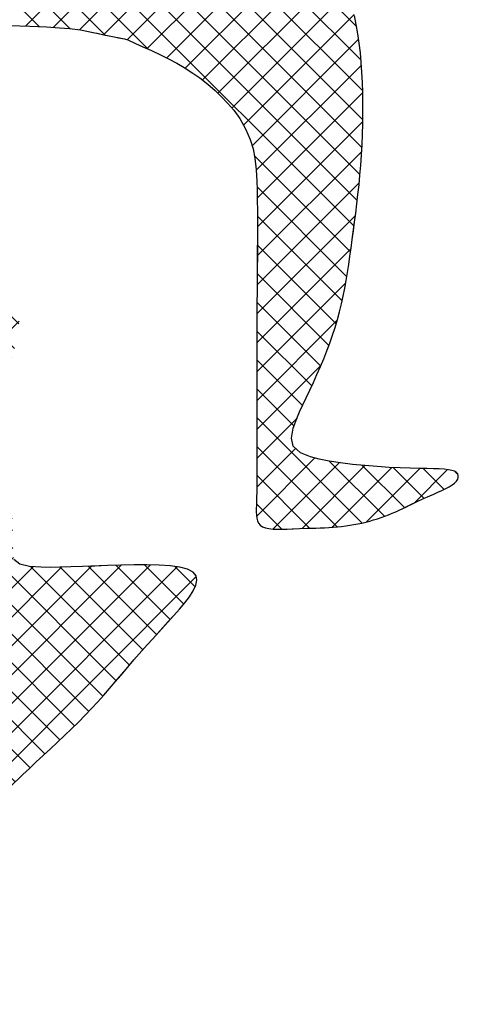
# Model space of a CAD drawing. Header units: millimetres. Extents: x 0 to 1852, y 0 to 1359.
# Tile 53 of 54: x 1707.77 to 1710.85, y 105.98 to 112.88. Entities that reach past the tile are written whole.
import ezdxf

# ---------------------------------------------------------------- set-up
doc = ezdxf.new("R2010")
doc.units = ezdxf.units.MM
doc.header["$LTSCALE"] = 65.395
doc.layers.get('0').update_dxf_attribs({"linetype": 'CONTINUOUS'})

msp = doc.modelspace()

# ---------------------------------------------------------------- hatches: boundary and pattern name
at = {"linetype": 'Continuous'}
h = msp.add_hatch(dxfattribs=at)
h.set_pattern_fill('ANSI37', color=5, scale=0.142875, angle=45, style=0, pattern_type=0)
h.set_pattern_definition([(45, (-897.4538, 897.4538), (-0.1010278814, 0.1010278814), []), (135, (-898.83942, -898.83942), (-0.1010278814, -0.1010278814), [])])
h.paths.add_polyline_path([(1707.4357, 110.7748), (1707.369, 110.761), (1707.297, 110.7511), (1707.2313, 110.7454), (1707.1764, 110.7417), (1707.1187, 110.7386), (1707.0573, 110.7359), (1706.9914, 110.7334), (1706.917, 110.7308), (1706.8543, 110.7287), (1706.8127, 110.7273), (1706.77, 110.7259), (1706.7264, 110.7245), (1706.6821, 110.7231), (1706.6374, 110.7216), (1706.5925, 110.7202), (1706.5475, 110.7187), (1706.5029, 110.7171), (1706.4587, 110.7154), (1706.4154, 110.7133), (1706.373, 110.7109), (1706.332, 110.7079), (1706.2926, 110.7044), (1706.2549, 110.7002), (1706.2193, 110.6952), (1706.1857, 110.6895), (1706.1538, 110.6832), (1706.1236, 110.6763), (1706.0948, 110.6688), (1706.0674, 110.6609), (1706.0412, 110.6527), (1706.0161, 110.6441), (1705.9919, 110.6353), (1705.9686, 110.6262), (1705.9461, 110.6167), (1705.9245, 110.6069), (1705.9038, 110.5967), (1705.884, 110.5859), (1705.8649, 110.5747), (1705.8467, 110.5629), (1705.8294, 110.5505), (1705.8128, 110.5375), (1705.797, 110.5238), (1705.782, 110.5094), (1705.7678, 110.4942), (1705.7543, 110.4782), (1705.7416, 110.4614), (1705.7297, 110.4437), (1705.7184, 110.4251), (1705.7079, 110.4058), (1705.6983, 110.3858), (1705.6895, 110.3652), (1705.6816, 110.3441), (1705.6747, 110.3227), (1705.6688, 110.3011), (1705.6639, 110.2794), (1705.6601, 110.2576), (1705.6573, 110.2357), (1705.6554, 110.2137), (1705.6544, 110.1913), (1705.6543, 110.1685), (1705.6549, 110.1452), (1705.6562, 110.1213), (1705.6581, 110.0967), (1705.6608, 110.0712), (1705.6657, 110.0445), (1705.6746, 110.0162), (1705.6889, 109.986), (1705.7105, 109.9534), (1705.741, 109.918), (1705.7821, 109.8795), (1705.8354, 109.8375), (1705.9122, 109.8092), (1706.0024, 109.7894), (1706.1021, 109.7768), (1706.2075, 109.7702), (1706.3146, 109.7686), (1706.4197, 109.7707), (1706.5189, 109.7754), (1706.6083, 109.7815), (1706.6849, 109.788), (1706.7496, 109.7947), (1706.8038, 109.8016), (1706.8491, 109.8087), (1706.8873, 109.8159), (1706.9198, 109.8232), (1706.9482, 109.8306), (1706.9742, 109.8382), (1706.999, 109.8457), (1707.0228, 109.8532), (1707.0452, 109.8605), (1707.0661, 109.8675), (1707.0852, 109.8741), (1707.1023, 109.88), (1707.117, 109.8852), (1707.1293, 109.8896), (1707.139, 109.8931), (1707.1468, 109.896), (1707.1534, 109.8989), (1707.1595, 109.902), (1707.1661, 109.9059), (1707.1738, 109.911), (1707.1834, 109.9178), (1707.1958, 109.9265), (1707.2114, 109.9376), (1707.2298, 109.9509), (1707.2506, 109.9658), (1707.2731, 109.9822), (1707.2966, 109.9995), (1707.3207, 110.0175), (1707.3446, 110.0357), (1707.3678, 110.0538), (1707.3898, 110.0714), (1707.4107, 110.0888), (1707.4305, 110.1059), (1707.4495, 110.1229), (1707.4676, 110.1399), (1707.4852, 110.157), (1707.5024, 110.1745), (1707.5192, 110.1924), (1707.5357, 110.2108), (1707.5521, 110.2297), (1707.5682, 110.2493), (1707.584, 110.2695), (1707.5994, 110.2903), (1707.6144, 110.3117), (1707.6289, 110.3339), (1707.643, 110.3567), (1707.6565, 110.3802), (1707.6694, 110.4043), (1707.6816, 110.4289), (1707.693, 110.4536), (1707.7037, 110.4785), (1707.7134, 110.5032), (1707.7222, 110.5278), (1707.73, 110.552), (1707.7368, 110.5756), (1707.7425, 110.5988), (1707.7475, 110.6215), (1707.7517, 110.6439), (1707.7554, 110.6659), (1707.7587, 110.6876), (1707.7616, 110.7092), (1707.7644, 110.7305), (1707.767, 110.7516), (1707.7692, 110.7722), (1707.7703, 110.7916), (1707.7701, 110.8096), (1707.768, 110.8254), (1707.7635, 110.8388), (1707.7562, 110.8493), (1707.7456, 110.8562), (1707.7315, 110.8594), (1707.7143, 110.8592), (1707.6944, 110.8562), (1707.6724, 110.851), (1707.649, 110.844), (1707.6246, 110.8359), (1707.5998, 110.8271), (1707.5603, 110.813), (1707.5025, 110.7936)])
h.paths.add_polyline_path([(1705.7544, 114.7873), (1705.6952, 114.7694), (1705.6354, 114.7502), (1705.5754, 114.7298), (1705.5155, 114.7085), (1705.456, 114.6866), (1705.3973, 114.6643), (1705.3398, 114.6418), (1705.2839, 114.6195), (1705.2297, 114.5974), (1705.1769, 114.5755), (1705.1251, 114.5534), (1705.0736, 114.5308), (1705.0221, 114.5076), (1704.97, 114.4834), (1704.9168, 114.458), (1704.862, 114.4312), (1704.8053, 114.4026), (1704.7468, 114.3726), (1704.687, 114.3411), (1704.6263, 114.3085), (1704.5648, 114.2749), (1704.5032, 114.2405), (1704.4416, 114.2056), (1704.3805, 114.1702), (1704.3202, 114.1345), (1704.2606, 114.0986), (1704.2018, 114.0625), (1704.1437, 114.0262), (1704.0863, 113.9896), (1704.0295, 113.9528), (1703.9733, 113.9157), (1703.9176, 113.8784), (1703.8624, 113.8407), (1703.8075, 113.8026), (1703.7526, 113.7639), (1703.6975, 113.7243), (1703.6419, 113.6837), (1703.5855, 113.6417), (1703.5282, 113.5984), (1703.4696, 113.5534), (1703.4097, 113.5066), (1703.3488, 113.4582), (1703.2874, 113.4086), (1703.2261, 113.3579), (1703.1653, 113.3065), (1703.1056, 113.2546), (1703.0475, 113.2026), (1702.9915, 113.1506), (1702.9379, 113.0989), (1702.8864, 113.0474), (1702.8365, 112.9959), (1702.7879, 112.9442), (1702.74, 112.8921), (1702.6923, 112.8394), (1702.6444, 112.7858), (1702.5958, 112.7314), (1702.5462, 112.6758), (1702.4959, 112.6192), (1702.4452, 112.5619), (1702.3948, 112.504), (1702.3449, 112.4458), (1702.296, 112.3875), (1702.2486, 112.3292), (1702.203, 112.2713), (1702.1596, 112.2137), (1702.1181, 112.1563), (1702.0779, 112.0988), (1702.0386, 112.0408), (1701.9997, 111.982), (1701.9607, 111.9221), (1701.9211, 111.8608), (1701.8805, 111.7977), (1701.8384, 111.7326), (1701.795, 111.6655), (1701.7506, 111.5963), (1701.7054, 111.5251), (1701.6596, 111.4519), (1701.6134, 111.3767), (1701.5672, 111.2996), (1701.5211, 111.2206), (1701.4754, 111.1397), (1701.4303, 111.0572), (1701.3859, 110.9731), (1701.3424, 110.8878), (1701.3001, 110.8013), (1701.2591, 110.714), (1701.2196, 110.6261), (1701.1817, 110.5376), (1701.1457, 110.4488), (1701.1117, 110.3598), (1701.0799, 110.2704), (1701.0506, 110.1806), (1701.0238, 110.0904), (1700.9998, 109.9998), (1700.9787, 109.9088), (1700.9608, 109.8172), (1700.9461, 109.7252), (1700.9345, 109.6332), (1700.9256, 109.5417), (1700.9192, 109.4513), (1700.915, 109.3623), (1700.9128, 109.2755), (1700.9123, 109.1911), (1700.9131, 109.1099), (1700.9151, 109.0321), (1700.9182, 108.9576), (1700.9223, 108.8861), (1700.9273, 108.8172), (1700.9333, 108.7507), (1700.9402, 108.6862), (1700.948, 108.6235), (1700.9565, 108.5622), (1700.9657, 108.502), (1700.9757, 108.443), (1700.9865, 108.385), (1700.998, 108.3282), (1701.0102, 108.2725), (1701.0232, 108.2179), (1701.0369, 108.1644), (1701.0513, 108.112), (1701.0665, 108.0607), (1701.0824, 108.0105), (1701.0991, 107.9611), (1701.1165, 107.9126), (1701.1347, 107.8648), (1701.1535, 107.8177), (1701.1732, 107.7711), (1701.1936, 107.725), (1701.2147, 107.6793), (1701.2364, 107.634), (1701.2587, 107.5892), (1701.2815, 107.5449), (1701.3046, 107.5011), (1701.328, 107.4579), (1701.3516, 107.4154), (1701.3753, 107.3736), (1701.399, 107.3325), (1701.4228, 107.2921), (1701.4467, 107.2523), (1701.4707, 107.2132), (1701.4948, 107.1746), (1701.5192, 107.1365), (1701.5439, 107.0989), (1701.5689, 107.0616), (1701.5944, 107.0248), (1701.6206, 106.9883), (1701.6478, 106.9522), (1701.6766, 106.9165), (1701.7072, 106.8812), (1701.7401, 106.8462), (1701.7755, 106.8116), (1701.8139, 106.7773), (1701.8555, 106.7435), (1701.9, 106.7099), (1701.9469, 106.6766), (1701.9957, 106.6436), (1702.046, 106.6107), (1702.0973, 106.578), (1702.1492, 106.5454), (1702.2012, 106.5128), (1702.253, 106.4802), (1702.305, 106.4478), (1702.3578, 106.4157), (1702.4121, 106.3839), (1702.4684, 106.3528), (1702.5274, 106.3223), (1702.5895, 106.2927), (1702.6556, 106.264), (1702.7259, 106.2364), (1702.8002, 106.2101), (1702.8782, 106.185), (1702.9594, 106.1613), (1703.0433, 106.1391), (1703.1296, 106.1185), (1703.2178, 106.0996), (1703.3076, 106.0824), (1703.3985, 106.067), (1703.4901, 106.0533), (1703.5823, 106.0412), (1703.6746, 106.0305), (1703.7667, 106.0212), (1703.8582, 106.0129), (1703.949, 106.0057), (1704.0386, 105.9994), (1704.1268, 105.9939), (1704.2135, 105.9892), (1704.2989, 105.9856), (1704.3829, 105.9831), (1704.4656, 105.982), (1704.547, 105.9822), (1704.6273, 105.984), (1704.7064, 105.9876), (1704.7844, 105.993), (1704.8615, 106.0002), (1704.9379, 106.0095), (1705.0137, 106.0207), (1705.0892, 106.0339), (1705.1646, 106.0492), (1705.24, 106.0667), (1705.3156, 106.0864), (1705.3917, 106.1082), (1705.4681, 106.1323), (1705.5448, 106.1584), (1705.6216, 106.1867), (1705.6986, 106.2169), (1705.7755, 106.2492), (1705.8524, 106.2833), (1705.9291, 106.3194), (1706.0056, 106.3572), (1706.0816, 106.3966), (1706.1569, 106.4373), (1706.2314, 106.479), (1706.3047, 106.5215), (1706.3768, 106.5644), (1706.4473, 106.6075), (1706.5161, 106.6506), (1706.5831, 106.6933), (1706.6483, 106.7357), (1706.7122, 106.7778), (1706.7748, 106.8195), (1706.8364, 106.8608), (1706.8973, 106.9017), (1706.9578, 106.9423), (1707.0179, 106.9825), (1707.078, 107.0223), (1707.1378, 107.0618), (1707.197, 107.1011), (1707.2552, 107.1403), (1707.3123, 107.1796), (1707.3678, 107.2189), (1707.4214, 107.2584), (1707.473, 107.2982), (1707.5222, 107.3384), (1707.5696, 107.379), (1707.6154, 107.4201), (1707.6604, 107.4617), (1707.7049, 107.5039), (1707.7495, 107.5466), (1707.7947, 107.59), (1707.841, 107.6341), (1707.8887, 107.6789), (1707.9376, 107.7244), (1707.9872, 107.7704), (1708.0371, 107.8168), (1708.0869, 107.8636), (1708.1361, 107.9107), (1708.1843, 107.958), (1708.2311, 108.0054), (1708.2761, 108.0528), (1708.3195, 108.1), (1708.3614, 108.1469), (1708.402, 108.1935), (1708.4414, 108.2394), (1708.48, 108.2847), (1708.5178, 108.3292), (1708.5731, 108.3937), (1708.6286, 108.4567), (1708.6652, 108.4977), (1708.7019, 108.5385), (1708.7388, 108.5793), (1708.776, 108.6205), (1708.8138, 108.6622), (1708.8522, 108.7048), (1708.891, 108.7483), (1708.9283, 108.792), (1708.9616, 108.8351), (1708.9887, 108.8765), (1709.0071, 108.9155), (1709.0146, 108.9509), (1709.0086, 108.982), (1708.9869, 109.0078), (1708.948, 109.0276), (1708.8936, 109.042), (1708.8263, 109.0515), (1708.7487, 109.0571), (1708.6636, 109.0594), (1708.5733, 109.0592), (1708.4807, 109.0571), (1708.3882, 109.054), (1708.2983, 109.0505), (1708.2121, 109.047), (1708.1306, 109.044), (1708.0547, 109.0419), (1707.9853, 109.0411), (1707.9233, 109.0419), (1707.8416, 109.0465), (1707.7745, 109.0626), (1707.7321, 109.0962), (1707.7241, 109.1524), (1707.7237, 109.2023), (1707.7233, 109.2354), (1707.7225, 109.2705), (1707.7214, 109.3066), (1707.7202, 109.3423), (1707.7188, 109.3766), (1707.7174, 109.4082), (1707.716, 109.4358), (1707.7147, 109.4585), (1707.7134, 109.4751), (1707.7114, 109.4858), (1707.7077, 109.4911), (1707.7013, 109.4913), (1707.6913, 109.487), (1707.6767, 109.4784), (1707.6402, 109.4558), (1707.5814, 109.4229), (1707.5126, 109.3871), (1707.4651, 109.3628), (1707.4156, 109.3378), (1707.3657, 109.3128), (1707.3167, 109.2883), (1707.27, 109.2649), (1707.2266, 109.2431), (1707.1864, 109.2226), (1707.1487, 109.2034), (1707.1132, 109.1852), (1707.0792, 109.1677), (1707.0225, 109.1386), (1706.9813, 109.1175), (1706.9264, 109.0897), (1706.8545, 109.0586), (1706.7626, 109.0295), (1706.6756, 109.0119), (1706.6075, 109.0016), (1706.5301, 108.9932), (1706.4443, 108.9867), (1706.351, 108.9821), (1706.251, 108.9793), (1706.1455, 108.9781), (1706.0354, 108.9787), (1705.9215, 108.9808), (1705.805, 108.9844), (1705.6869, 108.9895), (1705.5686, 108.9958), (1705.4518, 109.0031), (1705.3379, 109.0114), (1705.2286, 109.0204), (1705.1254, 109.0299), (1705.0299, 109.0398), (1704.9437, 109.0499), (1704.8679, 109.06), (1704.8016, 109.0701), (1704.7179, 109.0847), (1704.6301, 109.1042), (1704.5601, 109.1227), (1704.4846, 109.1443), (1704.4242, 109.1639), (1704.3635, 109.1887), (1704.3019, 109.2211), (1704.2384, 109.2639), (1704.1723, 109.3173), (1704.1068, 109.3782), (1704.043, 109.4451), (1703.9833, 109.516), (1703.9328, 109.5916), (1703.8907, 109.6837), (1703.8676, 109.7691), (1703.855, 109.8347), (1703.8458, 109.9081), (1703.8399, 109.9875), (1703.837, 110.0706), (1703.8369, 110.1552), (1703.8394, 110.2388), (1703.8444, 110.3192), (1703.8516, 110.3941), (1703.8608, 110.4611), (1703.8772, 110.546), (1703.9064, 110.6276), (1703.9428, 110.6874), (1703.9857, 110.7356), (1704.0418, 110.7888), (1704.1011, 110.8402), (1704.1646, 110.8907), (1704.2299, 110.938), (1704.2943, 110.9796), (1704.3591, 111.0165), (1704.4244, 111.0492), (1704.491, 111.0785), (1704.5594, 111.1054), (1704.629, 111.1302), (1704.6977, 111.1528), (1704.7648, 111.1734), (1704.8305, 111.1926), (1704.8894, 111.2083), (1704.9472, 111.2217), (1705.0049, 111.2324), (1705.0627, 111.2402), (1705.1219, 111.2459), (1705.1728, 111.2499), (1705.2038, 111.2524), (1705.2347, 111.2549), (1705.2653, 111.2576), (1705.2957, 111.2607), (1705.326, 111.264), (1705.3567, 111.2675), (1705.4095, 111.2736), (1705.4733, 111.2803), (1705.5444, 111.2861), (1705.6262, 111.2909), (1705.7132, 111.2947), (1705.785, 111.2972), (1705.8301, 111.2987), (1705.8747, 111.3001), (1705.9186, 111.3016), (1705.9615, 111.3031), (1706.0037, 111.3046), (1706.0452, 111.3062), (1706.0861, 111.3079), (1706.1264, 111.3097), (1706.1662, 111.3116), (1706.2056, 111.3137), (1706.2446, 111.316), (1706.2833, 111.3184), (1706.3217, 111.3211), (1706.3598, 111.3241), (1706.3979, 111.3273), (1706.4357, 111.3308), (1706.4735, 111.3346), (1706.5112, 111.3388), (1706.5489, 111.3433), (1706.5866, 111.3481), (1706.624, 111.3531), (1706.6612, 111.3581), (1706.7268, 111.3672), (1706.7903, 111.3757), (1706.8544, 111.3834), (1706.9176, 111.3904), (1706.9722, 111.3961), (1707.0044, 111.3995), (1707.0365, 111.4029), (1707.0684, 111.4065), (1707.1003, 111.4102), (1707.132, 111.4142), (1707.1633, 111.4185), (1707.1941, 111.4232), (1707.2242, 111.4283), (1707.2534, 111.4339), (1707.2815, 111.4402), (1707.3083, 111.4471), (1707.3337, 111.4547), (1707.3579, 111.4631), (1707.381, 111.4722), (1707.4032, 111.4821), (1707.4247, 111.4927), (1707.4458, 111.5042), (1707.4665, 111.5165), (1707.4872, 111.5297), (1707.5078, 111.5437), (1707.5281, 111.5585), (1707.5477, 111.574), (1707.5661, 111.5903), (1707.5829, 111.6071), (1707.5978, 111.6246), (1707.6102, 111.6426), (1707.6199, 111.6611), (1707.6265, 111.6799), (1707.6304, 111.6988), (1707.632, 111.7174), (1707.6318, 111.7353), (1707.6303, 111.7522), (1707.6279, 111.7676), (1707.6252, 111.7812), (1707.6226, 111.7926), (1707.6205, 111.8016), (1707.6187, 111.8087), (1707.6169, 111.8144), (1707.6148, 111.8193), (1707.6122, 111.8241), (1707.6087, 111.8293), (1707.604, 111.8355), (1707.5979, 111.8433), (1707.5902, 111.8532), (1707.5806, 111.8648), (1707.569, 111.8778), (1707.5555, 111.8918), (1707.5398, 111.9062), (1707.5218, 111.9208), (1707.5015, 111.9349), (1707.4788, 111.9484), (1707.4536, 111.9607), (1707.4259, 111.9718), (1707.3961, 111.9819), (1707.3641, 111.991), (1707.3301, 111.9991), (1707.2943, 112.0062), (1707.2569, 112.0125), (1707.2179, 112.018), (1707.1776, 112.0227), (1707.1361, 112.0267), (1707.0936, 112.03), (1707.0505, 112.0327), (1707.0069, 112.0348), (1706.963, 112.0363), (1706.919, 112.0373), (1706.8752, 112.0379), (1706.8318, 112.0379), (1706.789, 112.0376), (1706.7469, 112.0368), (1706.7057, 112.0357), (1706.6656, 112.0341), (1706.6268, 112.0321), (1706.5895, 112.0298), (1706.5538, 112.0271), (1706.5199, 112.024), (1706.4876, 112.0206), (1706.4569, 112.0168), (1706.4276, 112.0128), (1706.3995, 112.0085), (1706.3726, 112.004), (1706.3467, 111.9992), (1706.3216, 111.9942), (1706.2973, 111.989), (1706.2737, 111.9836), (1706.2506, 111.9779), (1706.2281, 111.9717), (1706.206, 111.9651), (1706.1843, 111.958), (1706.1629, 111.9503), (1706.1417, 111.942), (1706.1208, 111.9329), (1706.1001, 111.9232), (1706.0797, 111.9127), (1706.0597, 111.9016), (1706.0402, 111.8899), (1706.0212, 111.8776), (1706.0028, 111.8646), (1705.985, 111.8511), (1705.9679, 111.8371), (1705.9514, 111.8224), (1705.9352, 111.8071), (1705.9193, 111.791), (1705.9033, 111.7741), (1705.8872, 111.7563), (1705.8707, 111.7376), (1705.8538, 111.7179), (1705.8362, 111.6972), (1705.8183, 111.6759), (1705.8005, 111.6547), (1705.7832, 111.6338), (1705.7669, 111.614), (1705.7518, 111.5957), (1705.7385, 111.5795), (1705.7093, 111.5439), (1705.678, 111.534), (1705.6262, 111.5291), (1705.5462, 111.5246), (1705.4814, 111.5211), (1705.4044, 111.5169), (1705.3171, 111.5122), (1705.2217, 111.5071), (1705.1204, 111.5017), (1705.0153, 111.4961), (1704.9085, 111.4906), (1704.8021, 111.4851), (1704.6982, 111.4799), (1704.5979, 111.475), (1704.5026, 111.4704), (1704.4133, 111.4662), (1704.3313, 111.4624), (1704.2576, 111.459), (1704.1936, 111.456), (1704.1402, 111.4536), (1704.0745, 111.4507), (1704.018, 111.4525), (1704.0163, 111.481), (1704.0207, 111.5291), (1704.0258, 111.5795), (1704.0328, 111.6376), (1704.0417, 111.6955), (1704.0549, 111.7582), (1704.0759, 111.8227), (1704.1032, 111.8859), (1704.1383, 111.9569), (1704.1774, 112.0267), (1704.2201, 112.0925), (1704.2672, 112.1529), (1704.314, 112.2019), (1704.3568, 112.2416), (1704.4059, 112.2829), (1704.4594, 112.3248), (1704.5151, 112.3664), (1704.5735, 112.4086), (1704.6298, 112.4482), (1704.6843, 112.4854), (1704.7368, 112.52), (1704.7871, 112.5515), (1704.8469, 112.5865), (1704.9177, 112.6222), (1704.9826, 112.6493), (1705.0401, 112.6705), (1705.1024, 112.6907), (1705.1694, 112.7098), (1705.2386, 112.727), (1705.3099, 112.7426), (1705.3727, 112.7557), (1705.4102, 112.7634), (1705.447, 112.7712), (1705.4826, 112.7789), (1705.5168, 112.7868), (1705.5752, 112.801), (1705.6531, 112.8154), (1705.7508, 112.8252), (1705.8395, 112.8314), (1705.9523, 112.8367), (1706.0934, 112.841), (1706.265, 112.844), (1706.4613, 112.8458), (1706.674, 112.8464), (1706.895, 112.846), (1707.1163, 112.8447), (1707.3298, 112.8423), (1707.5274, 112.8392), (1707.701, 112.8352), (1707.8445, 112.8305), (1707.9599, 112.8252), (1708.0511, 112.8194), (1708.1223, 112.8132), (1708.1989, 112.8042), (1708.2548, 112.7934), (1708.2853, 112.7868), (1708.3148, 112.7804), (1708.3438, 112.7742), (1708.3717, 112.7684), (1708.3982, 112.7629), (1708.4227, 112.7579), (1708.445, 112.7534), (1708.4644, 112.7495), (1708.5066, 112.7411), (1708.5295, 112.734), (1708.5838, 112.7099), (1708.636, 112.6866), (1708.6967, 112.6591), (1708.76, 112.6295), (1708.8158, 112.6021), (1708.8726, 112.5719), (1708.925, 112.5404), (1708.9848, 112.5016), (1709.0337, 112.4682), (1709.0898, 112.4252), (1709.142, 112.3792), (1709.1869, 112.336), (1709.231, 112.2894), (1709.2717, 112.2416), (1709.3148, 112.1831), (1709.3551, 112.1122), (1709.3874, 112.0361), (1709.4071, 111.9708), (1709.4201, 111.9071), (1709.4296, 111.8251), (1709.434, 111.7454), (1709.4361, 111.6839), (1709.4373, 111.6143), (1709.4378, 111.5362), (1709.4378, 111.4491), (1709.4374, 111.3524), (1709.4367, 111.2459), (1709.4359, 111.1291), (1709.4351, 111.0014), (1709.4345, 110.8631), (1709.4341, 110.7174), (1709.4337, 110.5679), (1709.4335, 110.4184), (1709.4334, 110.2727), (1709.4333, 110.1344), (1709.4333, 110.0075), (1709.4333, 109.8955), (1709.4333, 109.8013), (1709.4332, 109.7236), (1709.4332, 109.6601), (1709.4329, 109.583), (1709.4321, 109.5168), (1709.431, 109.4779), (1709.4302, 109.4532), (1709.4298, 109.4294), (1709.4305, 109.407), (1709.4329, 109.3863), (1709.4377, 109.3675), (1709.4456, 109.351), (1709.4572, 109.337), (1709.4731, 109.3259), (1709.4938, 109.3178), (1709.5188, 109.3125), (1709.5473, 109.3094), (1709.5785, 109.3081), (1709.6117, 109.3082), (1709.6462, 109.3093), (1709.6812, 109.3109), (1709.7326, 109.3133), (1709.7864, 109.3151), (1709.8469, 109.3168), (1709.8779, 109.3178), (1709.9084, 109.319), (1709.9385, 109.3205), (1709.9684, 109.3224), (1709.998, 109.3249), (1710.0274, 109.3279), (1710.0566, 109.3314), (1710.0856, 109.3356), (1710.1142, 109.3403), (1710.1425, 109.3456), (1710.1705, 109.3516), (1710.198, 109.3581), (1710.2252, 109.3653), (1710.2519, 109.3731), (1710.2784, 109.3815), (1710.3045, 109.3904), (1710.3304, 109.3998), (1710.356, 109.4098), (1710.3814, 109.4202), (1710.4067, 109.4311), (1710.4319, 109.4425), (1710.457, 109.4541), (1710.4823, 109.4662), (1710.5079, 109.4784), (1710.5514, 109.4993), (1710.6022, 109.5229), (1710.6447, 109.5416), (1710.6738, 109.5543), (1710.7027, 109.567), (1710.7305, 109.5797), (1710.7567, 109.5926), (1710.7805, 109.6055), (1710.8015, 109.6186), (1710.8188, 109.6318), (1710.832, 109.6452), (1710.8408, 109.6585), (1710.8453, 109.6714), (1710.8453, 109.6837), (1710.8408, 109.695), (1710.8316, 109.7051), (1710.8177, 109.7137), (1710.7991, 109.7204), (1710.7756, 109.7253), (1710.7467, 109.7285), (1710.7122, 109.7305), (1710.6715, 109.7317), (1710.6242, 109.7326), (1710.5698, 109.7335), (1710.508, 109.735), (1710.4382, 109.7375), (1710.3606, 109.7413), (1710.2773, 109.7467), (1710.191, 109.7536), (1710.1045, 109.7622), (1710.0204, 109.7725), (1709.9414, 109.7848), (1709.8703, 109.7991), (1709.8097, 109.8154), (1709.7386, 109.8429), (1709.689, 109.8893), (1709.6758, 109.9468), (1709.6894, 110.0163), (1709.7145, 110.0835), (1709.7338, 110.1295), (1709.7556, 110.1783), (1709.7793, 110.2293), (1709.8043, 110.2822), (1709.8298, 110.3363), (1709.8552, 110.3913), (1709.8798, 110.4466), (1709.9031, 110.5018), (1709.925, 110.5569), (1709.9454, 110.6119), (1709.9645, 110.6668), (1709.9821, 110.7216), (1709.9983, 110.7764), (1710.0132, 110.8311), (1710.0267, 110.8857), (1710.0388, 110.9404), (1710.0498, 110.9952), (1710.0599, 111.0503), (1710.0691, 111.1059), (1710.0777, 111.1621), (1710.086, 111.2192), (1710.0941, 111.2773), (1710.1021, 111.3365), (1710.1103, 111.397), (1710.1186, 111.4588), (1710.1268, 111.522), (1710.1348, 111.5865), (1710.1424, 111.6523), (1710.1496, 111.7194), (1710.1562, 111.7879), (1710.162, 111.8577), (1710.167, 111.9287), (1710.1711, 112.0008), (1710.1743, 112.0735), (1710.1764, 112.1467), (1710.1775, 112.2199), (1710.1775, 112.2929), (1710.1763, 112.3654), (1710.174, 112.437), (1710.1704, 112.5075), (1710.1655, 112.5768), (1710.1591, 112.6449), (1710.1512, 112.7118), (1710.1418, 112.7776), (1710.1306, 112.842), (1710.1176, 112.9053), (1710.1028, 112.9673), (1710.086, 113.028), (1710.0676, 113.0873), (1710.048, 113.1453), (1710.0273, 113.2017), (1710.0061, 113.2566), (1709.9846, 113.3099), (1709.9631, 113.3614), (1709.942, 113.4112), (1709.9216, 113.4592), (1709.9015, 113.5057), (1709.8815, 113.5512), (1709.861, 113.5958), (1709.8399, 113.6401), (1709.8176, 113.6844), (1709.7938, 113.7291), (1709.7682, 113.7745), (1709.7404, 113.8209), (1709.7103, 113.8684), (1709.6779, 113.9168), (1709.6432, 113.966), (1709.6061, 114.016), (1709.5665, 114.0666), (1709.5244, 114.1178), (1709.4797, 114.1694), (1709.4325, 114.2213), (1709.3829, 114.2732), (1709.3309, 114.3245), (1709.2768, 114.3748), (1709.2207, 114.4237), (1709.1627, 114.4707), (1709.1031, 114.5153), (1709.0419, 114.5571), (1708.9792, 114.5958), (1708.9151, 114.6315), (1708.8496, 114.6645), (1708.7826, 114.6951), (1708.7142, 114.7235), (1708.6443, 114.7501), (1708.5729, 114.775), (1708.5, 114.7987), (1708.4256, 114.8212), (1708.3502, 114.8427), (1708.274, 114.8631), (1708.1976, 114.8822), (1708.1212, 114.9001), (1708.0453, 114.9166), (1707.9704, 114.9318), (1707.8967, 114.9456), (1707.8246, 114.9579), (1707.7539, 114.9687), (1707.6842, 114.978), (1707.6153, 114.9857), (1707.5468, 114.992), (1707.4785, 114.9966), (1707.4099, 114.9996), (1707.3407, 115.0011), (1707.2708, 115.0009), (1707.2002, 114.9993), (1707.1289, 114.9963), (1707.0573, 114.9921), (1706.9854, 114.9868), (1706.9134, 114.9805), (1706.8414, 114.9734), (1706.7696, 114.9656), (1706.6981, 114.9572), (1706.6272, 114.9483), (1706.5569, 114.9389), (1706.4876, 114.9292), (1706.4195, 114.9193), (1706.3526, 114.9091), (1706.2874, 114.8987), (1706.2238, 114.8883), (1706.1622, 114.8779), (1706.1021, 114.8672), (1706.0432, 114.8561), (1705.9852, 114.8444), (1705.9277, 114.8319), (1705.8703, 114.8183), (1705.8126, 114.8035)])

# ---------------------------------------------------------------- linework, layer by layer
at = {"color": 5, "linetype": 'Continuous'}
for p, q in [((1710.1306, 112.842), (1710.1176, 112.9053)), ((1710.1306, 112.842), (1710.1176, 112.9053)), ((1707.701, 112.8352), (1707.8445, 112.8305)), ((1707.701, 112.8352), (1707.8445, 112.8305)), ((1707.8445, 112.8305), (1707.9599, 112.8252)), ((1707.8445, 112.8305), (1707.9599, 112.8252)), ((1707.9599, 112.8252), (1708.0511, 112.8194)), ((1707.9599, 112.8252), (1708.0511, 112.8194)), ((1708.0511, 112.8194), (1708.1223, 112.8132)), ((1708.0511, 112.8194), (1708.1223, 112.8132)), ((1708.1223, 112.8132), (1708.1989, 112.8042)), ((1708.1223, 112.8132), (1708.1989, 112.8042)), ((1708.1989, 112.8042), (1708.2548, 112.7934)), ((1708.1989, 112.8042), (1708.2548, 112.7934)), ((1708.2548, 112.7934), (1708.2853, 112.7868)), ((1708.2548, 112.7934), (1708.3438, 112.7742)), ((1708.2853, 112.7868), (1708.3148, 112.7804)), ((1710.1418, 112.7776), (1710.1306, 112.842)), ((1710.1418, 112.7776), (1710.1306, 112.842)), ((1708.3148, 112.7804), (1708.3438, 112.7742)), ((1708.3438, 112.7742), (1708.3717, 112.7684)), ((1708.3438, 112.7742), (1708.3982, 112.7629)), ((1708.3717, 112.7684), (1708.3982, 112.7629)), ((1708.3982, 112.7629), (1708.4227, 112.7579)), ((1708.3982, 112.7629), (1708.5066, 112.7411)), ((1708.4227, 112.7579), (1708.445, 112.7534)), ((1708.445, 112.7534), (1708.4644, 112.7495)), ((1708.4644, 112.7495), (1708.5066, 112.7411)), ((1708.5066, 112.7411), (1708.5295, 112.734)), ((1708.5066, 112.7411), (1708.5295, 112.734)), ((1708.5295, 112.734), (1708.5838, 112.7099)), ((1708.5295, 112.734), (1708.5838, 112.7099)), ((1710.1512, 112.7118), (1710.1418, 112.7776)), ((1710.1512, 112.7118), (1710.1418, 112.7776)), ((1708.5838, 112.7099), (1708.636, 112.6866)), ((1708.5838, 112.7099), (1708.636, 112.6866)), ((1708.636, 112.6866), (1708.6967, 112.6591)), ((1708.636, 112.6866), (1708.6967, 112.6591)), ((1708.6967, 112.6591), (1708.76, 112.6295)), ((1708.6967, 112.6591), (1708.76, 112.6295)), ((1710.1591, 112.6449), (1710.1512, 112.7118)), ((1710.1591, 112.6449), (1710.1512, 112.7118)), ((1708.76, 112.6295), (1708.8158, 112.6021)), ((1708.76, 112.6295), (1708.8158, 112.6021)), ((1708.8158, 112.6021), (1708.8726, 112.5719)), ((1708.8158, 112.6021), (1708.8726, 112.5719)), ((1710.1655, 112.5768), (1710.1591, 112.6449)), ((1710.1655, 112.5768), (1710.1591, 112.6449)), ((1708.8726, 112.5719), (1708.925, 112.5404)), ((1708.8726, 112.5719), (1708.925, 112.5404)), ((1708.925, 112.5404), (1708.9848, 112.5016)), ((1708.925, 112.5404), (1708.9848, 112.5016)), ((1710.1704, 112.5075), (1710.1655, 112.5768)), ((1710.1704, 112.5075), (1710.1655, 112.5768)), ((1708.9848, 112.5016), (1709.0337, 112.4682)), ((1708.9848, 112.5016), (1709.0337, 112.4682)), ((1709.0337, 112.4682), (1709.0898, 112.4252)), ((1709.0337, 112.4682), (1709.0898, 112.4252)), ((1710.174, 112.437), (1710.1704, 112.5075)), ((1710.174, 112.437), (1710.1704, 112.5075)), ((1709.0898, 112.4252), (1709.142, 112.3792)), ((1709.0898, 112.4252), (1709.142, 112.3792)), ((1709.142, 112.3792), (1709.1869, 112.336)), ((1709.142, 112.3792), (1709.1869, 112.336)), ((1710.1763, 112.3654), (1710.174, 112.437)), ((1710.1763, 112.3654), (1710.174, 112.437)), ((1709.1869, 112.336), (1709.231, 112.2894)), ((1709.1869, 112.336), (1709.231, 112.2894)), ((1710.1775, 112.2929), (1710.1763, 112.3654)), ((1710.1775, 112.2929), (1710.1763, 112.3654)), ((1709.231, 112.2894), (1709.2717, 112.2416)), ((1709.231, 112.2894), (1709.2717, 112.2416)), ((1709.2717, 112.2416), (1709.3148, 112.1831)), ((1709.2717, 112.2416), (1709.3148, 112.1831)), ((1710.1775, 112.2199), (1710.1775, 112.2929)), ((1710.1775, 112.2199), (1710.1775, 112.2929)), ((1709.3148, 112.1831), (1709.3551, 112.1122)), ((1709.3148, 112.1831), (1709.3551, 112.1122)), ((1710.1764, 112.1467), (1710.1775, 112.2199)), ((1710.1764, 112.1467), (1710.1775, 112.2199)), ((1709.3551, 112.1122), (1709.3874, 112.0361)), ((1709.3551, 112.1122), (1709.3874, 112.0361)), ((1710.1743, 112.0735), (1710.1764, 112.1467)), ((1710.1743, 112.0735), (1710.1764, 112.1467)), ((1709.3874, 112.0361), (1709.4071, 111.9708)), ((1709.3874, 112.0361), (1709.4071, 111.9708)), ((1710.1711, 112.0008), (1710.1743, 112.0735)), ((1710.1711, 112.0008), (1710.1743, 112.0735)), ((1709.4071, 111.9708), (1709.4201, 111.9071)), ((1709.4071, 111.9708), (1709.4201, 111.9071)), ((1710.167, 111.9287), (1710.1711, 112.0008)), ((1710.167, 111.9287), (1710.1711, 112.0008)), ((1709.4201, 111.9071), (1709.4296, 111.8251)), ((1709.4201, 111.9071), (1709.4296, 111.8251)), ((1710.162, 111.8577), (1710.167, 111.9287)), ((1710.162, 111.8577), (1710.167, 111.9287)), ((1709.4296, 111.8251), (1709.434, 111.7454)), ((1709.4296, 111.8251), (1709.434, 111.7454)), ((1710.1562, 111.7879), (1710.162, 111.8577)), ((1710.1562, 111.7879), (1710.162, 111.8577)), ((1710.1496, 111.7194), (1710.1562, 111.7879)), ((1710.1496, 111.7194), (1710.1562, 111.7879)), ((1709.434, 111.7454), (1709.4361, 111.6839)), ((1709.434, 111.7454), (1709.4361, 111.6839)), ((1709.4361, 111.6839), (1709.4373, 111.6143)), ((1709.4361, 111.6839), (1709.4373, 111.6143)), ((1710.1424, 111.6523), (1710.1496, 111.7194)), ((1710.1424, 111.6523), (1710.1496, 111.7194)), ((1709.4373, 111.6143), (1709.4378, 111.5362)), ((1709.4373, 111.6143), (1709.4378, 111.5362)), ((1710.1348, 111.5865), (1710.1424, 111.6523)), ((1710.1348, 111.5865), (1710.1424, 111.6523)), ((1710.1268, 111.522), (1710.1348, 111.5865)), ((1710.1268, 111.522), (1710.1348, 111.5865)), ((1709.4378, 111.5362), (1709.4378, 111.4491)), ((1709.4378, 111.5362), (1709.4378, 111.4491)), ((1710.1186, 111.4588), (1710.1268, 111.522)), ((1710.1186, 111.4588), (1710.1268, 111.522)), ((1709.4378, 111.4491), (1709.4374, 111.3524)), ((1709.4378, 111.4491), (1709.4374, 111.3524)), ((1710.1021, 111.3365), (1710.1186, 111.4588)), ((1710.1103, 111.397), (1710.1186, 111.4588)), ((1709.4374, 111.3524), (1709.4351, 111.0014)), ((1709.4374, 111.3524), (1709.4367, 111.2459)), ((1710.1021, 111.3365), (1710.1103, 111.397)), ((1710.086, 111.2192), (1710.0941, 111.2773)), ((1710.086, 111.2192), (1710.0941, 111.2773)), ((1710.0941, 111.2773), (1710.1021, 111.3365)), ((1710.0941, 111.2773), (1710.1021, 111.3365)), ((1709.4367, 111.2459), (1709.4359, 111.1291)), ((1710.0777, 111.1621), (1710.086, 111.2192)), ((1710.0777, 111.1621), (1710.086, 111.2192)), ((1710.0691, 111.1059), (1710.0777, 111.1621)), ((1710.0691, 111.1059), (1710.0777, 111.1621)), ((1709.4359, 111.1291), (1709.4351, 111.0014)), ((1710.0599, 111.0503), (1710.0691, 111.1059)), ((1710.0599, 111.0503), (1710.0691, 111.1059)), ((1709.4351, 111.0014), (1709.4345, 110.8631)), ((1709.4351, 111.0014), (1709.4345, 110.8631)), ((1710.0388, 110.9404), (1710.0498, 110.9952)), ((1710.0388, 110.9404), (1710.0498, 110.9952)), ((1710.0498, 110.9952), (1710.0599, 111.0503)), ((1710.0498, 110.9952), (1710.0599, 111.0503)), ((1710.0267, 110.8857), (1710.0388, 110.9404)), ((1710.0267, 110.8857), (1710.0388, 110.9404)), ((1709.4345, 110.8631), (1709.4341, 110.7174)), ((1709.4345, 110.8631), (1709.4341, 110.7174)), ((1710.0132, 110.8311), (1710.0267, 110.8857)), ((1710.0132, 110.8311), (1710.0267, 110.8857)), ((1709.9983, 110.7764), (1710.0132, 110.8311)), ((1709.9983, 110.7764), (1710.0132, 110.8311)), ((1709.4341, 110.7174), (1709.4335, 110.4184)), ((1709.4341, 110.7174), (1709.4337, 110.5679)), ((1709.9645, 110.6668), (1709.9821, 110.7216)), ((1709.9645, 110.6668), (1709.9821, 110.7216)), ((1709.9821, 110.7216), (1709.9983, 110.7764)), ((1709.9821, 110.7216), (1709.9983, 110.7764)), ((1709.9454, 110.6119), (1709.9645, 110.6668)), ((1709.9454, 110.6119), (1709.9645, 110.6668)), ((1709.925, 110.5569), (1709.9454, 110.6119)), ((1709.925, 110.5569), (1709.9454, 110.6119)), ((1709.4337, 110.5679), (1709.4335, 110.4184)), ((1709.9031, 110.5018), (1709.925, 110.5569)), ((1709.9031, 110.5018), (1709.925, 110.5569)), ((1709.8552, 110.3913), (1709.8798, 110.4466)), ((1709.8552, 110.3913), (1709.8798, 110.4466)), ((1709.8798, 110.4466), (1709.9031, 110.5018)), ((1709.8798, 110.4466), (1709.9031, 110.5018)), ((1709.4335, 110.4184), (1709.4333, 110.1344)), ((1709.4335, 110.4184), (1709.4334, 110.2727)), ((1709.8298, 110.3363), (1709.8552, 110.3913)), ((1709.8298, 110.3363), (1709.8552, 110.3913)), ((1709.7793, 110.2293), (1709.8298, 110.3363)), ((1709.8043, 110.2822), (1709.8298, 110.3363)), ((1709.4334, 110.2727), (1709.4333, 110.1344)), ((1709.7793, 110.2293), (1709.8043, 110.2822)), ((1709.7338, 110.1295), (1709.7556, 110.1783)), ((1709.7338, 110.1295), (1709.7556, 110.1783)), ((1709.7556, 110.1783), (1709.7793, 110.2293)), ((1709.7556, 110.1783), (1709.7793, 110.2293)), ((1709.4333, 110.1344), (1709.4332, 109.7236)), ((1709.4333, 110.1344), (1709.4333, 110.0075)), ((1709.7145, 110.0835), (1709.7338, 110.1295)), ((1709.7145, 110.0835), (1709.7338, 110.1295)), ((1709.6894, 110.0163), (1709.7145, 110.0835)), ((1709.6894, 110.0163), (1709.7145, 110.0835)), ((1709.4333, 110.0075), (1709.4333, 109.8955)), ((1709.6758, 109.9468), (1709.6894, 110.0163)), ((1709.6758, 109.9468), (1709.6894, 110.0163)), ((1709.4333, 109.8955), (1709.4333, 109.8013)), ((1709.689, 109.8893), (1709.6758, 109.9468)), ((1709.689, 109.8893), (1709.6758, 109.9468)), ((1709.7386, 109.8429), (1709.689, 109.8893)), ((1709.7386, 109.8429), (1709.689, 109.8893)), ((1709.8097, 109.8154), (1709.7386, 109.8429)), ((1709.8097, 109.8154), (1709.7386, 109.8429)), ((1709.4333, 109.8013), (1709.4332, 109.7236)), ((1709.8703, 109.7991), (1709.8097, 109.8154)), ((1709.8703, 109.7991), (1709.8097, 109.8154)), ((1709.9414, 109.7848), (1709.8703, 109.7991)), ((1709.9414, 109.7848), (1709.8703, 109.7991)), ((1710.0204, 109.7725), (1709.9414, 109.7848)), ((1710.0204, 109.7725), (1709.9414, 109.7848)), ((1710.1045, 109.7622), (1710.0204, 109.7725)), ((1710.1045, 109.7622), (1710.0204, 109.7725)), ((1710.191, 109.7536), (1710.1045, 109.7622)), ((1710.191, 109.7536), (1710.1045, 109.7622)), ((1710.2773, 109.7467), (1710.191, 109.7536)), ((1710.2773, 109.7467), (1710.191, 109.7536)), ((1709.4332, 109.7236), (1709.4329, 109.583)), ((1709.4332, 109.7236), (1709.4332, 109.6601)), ((1710.3606, 109.7413), (1710.2773, 109.7467)), ((1710.3606, 109.7413), (1710.2773, 109.7467)), ((1710.4382, 109.7375), (1710.3606, 109.7413)), ((1710.4382, 109.7375), (1710.3606, 109.7413)), ((1710.508, 109.735), (1710.4382, 109.7375)), ((1710.508, 109.735), (1710.4382, 109.7375)), ((1710.5698, 109.7335), (1710.508, 109.735)), ((1710.5698, 109.7335), (1710.508, 109.735)), ((1710.6242, 109.7326), (1710.5698, 109.7335)), ((1710.6715, 109.7317), (1710.5698, 109.7335)), ((1710.6715, 109.7317), (1710.6242, 109.7326)), ((1710.7122, 109.7305), (1710.6715, 109.7317)), ((1710.7122, 109.7305), (1710.6715, 109.7317)), ((1710.7467, 109.7285), (1710.7122, 109.7305)), ((1710.7467, 109.7285), (1710.7122, 109.7305)), ((1710.7756, 109.7253), (1710.7467, 109.7285)), ((1710.7756, 109.7253), (1710.7467, 109.7285)), ((1710.7991, 109.7204), (1710.7756, 109.7253)), ((1710.7991, 109.7204), (1710.7756, 109.7253)), ((1710.8177, 109.7137), (1710.7991, 109.7204)), ((1710.8177, 109.7137), (1710.7991, 109.7204)), ((1710.8316, 109.7051), (1710.8177, 109.7137)), ((1710.8316, 109.7051), (1710.8177, 109.7137)), ((1710.8408, 109.695), (1710.8316, 109.7051)), ((1710.8408, 109.695), (1710.8316, 109.7051)), ((1710.8453, 109.6837), (1710.8408, 109.695)), ((1710.8453, 109.6837), (1710.8408, 109.695)), ((1710.8453, 109.6714), (1710.8453, 109.6837)), ((1710.8453, 109.6714), (1710.8453, 109.6837)), ((1709.4332, 109.6601), (1709.4329, 109.583)), ((1710.7805, 109.6055), (1710.8015, 109.6186)), ((1710.7805, 109.6055), (1710.8015, 109.6186)), ((1710.8015, 109.6186), (1710.8188, 109.6318)), ((1710.8015, 109.6186), (1710.8188, 109.6318)), ((1710.8188, 109.6318), (1710.832, 109.6452)), ((1710.8188, 109.6318), (1710.832, 109.6452)), ((1710.832, 109.6452), (1710.8408, 109.6585)), ((1710.832, 109.6452), (1710.8408, 109.6585)), ((1710.8408, 109.6585), (1710.8453, 109.6714)), ((1710.8408, 109.6585), (1710.8453, 109.6714)), ((1709.4329, 109.583), (1709.4321, 109.5168)), ((1709.4329, 109.583), (1709.4321, 109.5168)), ((1710.6447, 109.5416), (1710.6738, 109.5543)), ((1710.6447, 109.5416), (1710.6738, 109.5543)), ((1710.6738, 109.5543), (1710.7027, 109.567)), ((1710.6738, 109.5543), (1710.7027, 109.567)), ((1710.7027, 109.567), (1710.7305, 109.5797)), ((1710.7027, 109.567), (1710.7305, 109.5797)), ((1710.7305, 109.5797), (1710.7567, 109.5926)), ((1710.7305, 109.5797), (1710.7567, 109.5926)), ((1710.7567, 109.5926), (1710.7805, 109.6055)), ((1710.7567, 109.5926), (1710.7805, 109.6055)), ((1709.431, 109.4779), (1709.4302, 109.4532)), ((1709.431, 109.4779), (1709.4302, 109.4532)), ((1709.4321, 109.5168), (1709.431, 109.4779)), ((1709.4321, 109.5168), (1709.431, 109.4779)), ((1710.457, 109.4541), (1710.5514, 109.4993)), ((1710.4823, 109.4662), (1710.5079, 109.4784)), ((1710.5079, 109.4784), (1710.5514, 109.4993)), ((1710.5514, 109.4993), (1710.6022, 109.5229)), ((1710.5514, 109.4993), (1710.6022, 109.5229)), ((1710.6022, 109.5229), (1710.6447, 109.5416)), ((1710.6022, 109.5229), (1710.6447, 109.5416)), ((1709.4302, 109.4532), (1709.4298, 109.4294)), ((1709.4302, 109.4532), (1709.4298, 109.4294)), ((1709.4298, 109.4294), (1709.4305, 109.407)), ((1709.4298, 109.4294), (1709.4305, 109.407)), ((1709.4305, 109.407), (1709.4329, 109.3863)), ((1709.4305, 109.407), (1709.4329, 109.3863)), ((1710.3304, 109.3998), (1710.356, 109.4098)), ((1710.3304, 109.3998), (1710.356, 109.4098)), ((1710.356, 109.4098), (1710.3814, 109.4202)), ((1710.356, 109.4098), (1710.3814, 109.4202)), ((1710.3814, 109.4202), (1710.4067, 109.4311)), ((1710.3814, 109.4202), (1710.4067, 109.4311)), ((1710.4067, 109.4311), (1710.4319, 109.4425)), ((1710.4067, 109.4311), (1710.4319, 109.4425)), ((1710.4319, 109.4425), (1710.457, 109.4541)), ((1710.4319, 109.4425), (1710.457, 109.4541)), ((1710.457, 109.4541), (1710.4823, 109.4662)), ((1709.4329, 109.3863), (1709.4377, 109.3675)), ((1709.4329, 109.3863), (1709.4377, 109.3675)), ((1709.4377, 109.3675), (1709.4456, 109.351)), ((1709.4377, 109.3675), (1709.4456, 109.351)), ((1709.4456, 109.351), (1709.4572, 109.337)), ((1709.4456, 109.351), (1709.4572, 109.337)), ((1710.0856, 109.3356), (1710.1142, 109.3403)), ((1710.0856, 109.3356), (1710.1142, 109.3403)), ((1710.1142, 109.3403), (1710.1425, 109.3456)), ((1710.1142, 109.3403), (1710.1425, 109.3456)), ((1710.1425, 109.3456), (1710.1705, 109.3516)), ((1710.1425, 109.3456), (1710.1705, 109.3516)), ((1710.1705, 109.3516), (1710.198, 109.3581)), ((1710.1705, 109.3516), (1710.198, 109.3581)), ((1710.198, 109.3581), (1710.2252, 109.3653)), ((1710.198, 109.3581), (1710.2252, 109.3653)), ((1710.2252, 109.3653), (1710.2519, 109.3731)), ((1710.2252, 109.3653), (1710.2519, 109.3731)), ((1710.2519, 109.3731), (1710.2784, 109.3815)), ((1710.2519, 109.3731), (1710.2784, 109.3815)), ((1710.2784, 109.3815), (1710.3045, 109.3904)), ((1710.2784, 109.3815), (1710.3045, 109.3904)), ((1710.3045, 109.3904), (1710.3304, 109.3998)), ((1710.3045, 109.3904), (1710.3304, 109.3998)), ((1709.4572, 109.337), (1709.4731, 109.3259)), ((1709.4572, 109.337), (1709.4731, 109.3259)), ((1709.4731, 109.3259), (1709.4938, 109.3178)), ((1709.4731, 109.3259), (1709.4938, 109.3178)), ((1709.4938, 109.3178), (1709.5188, 109.3125)), ((1709.4938, 109.3178), (1709.5188, 109.3125)), ((1709.5188, 109.3125), (1709.5473, 109.3094)), ((1709.5188, 109.3125), (1709.5473, 109.3094)), ((1709.5473, 109.3094), (1709.5785, 109.3081)), ((1709.5473, 109.3094), (1709.5785, 109.3081)), ((1709.5785, 109.3081), (1709.6117, 109.3082)), ((1709.5785, 109.3081), (1709.6117, 109.3082)), ((1709.6117, 109.3082), (1709.6462, 109.3093)), ((1709.6117, 109.3082), (1709.6462, 109.3093)), ((1709.6462, 109.3093), (1709.7326, 109.3133)), ((1709.6462, 109.3093), (1709.6812, 109.3109)), ((1709.6812, 109.3109), (1709.7326, 109.3133)), ((1709.7326, 109.3133), (1709.7864, 109.3151)), ((1709.7326, 109.3133), (1709.7864, 109.3151)), ((1709.7864, 109.3151), (1709.8779, 109.3178)), ((1709.7864, 109.3151), (1709.8469, 109.3168)), ((1709.8469, 109.3168), (1709.8779, 109.3178)), ((1709.8779, 109.3178), (1709.9084, 109.319)), ((1709.8779, 109.3178), (1709.9084, 109.319)), ((1709.9084, 109.319), (1709.9385, 109.3205)), ((1709.9084, 109.319), (1709.9385, 109.3205)), ((1709.9385, 109.3205), (1709.9684, 109.3224)), ((1709.9385, 109.3205), (1709.9684, 109.3224)), ((1709.9684, 109.3224), (1709.998, 109.3249)), ((1709.9684, 109.3224), (1709.998, 109.3249)), ((1709.998, 109.3249), (1710.0274, 109.3279)), ((1709.998, 109.3249), (1710.0274, 109.3279)), ((1710.0274, 109.3279), (1710.0566, 109.3314)), ((1710.0274, 109.3279), (1710.0566, 109.3314)), ((1710.0566, 109.3314), (1710.0856, 109.3356)), ((1710.0566, 109.3314), (1710.0856, 109.3356)), ((1707.7745, 109.0626), (1707.7321, 109.0962)), ((1707.7745, 109.0626), (1707.7321, 109.0962)), ((1707.8416, 109.0465), (1707.7745, 109.0626)), ((1707.8416, 109.0465), (1707.7745, 109.0626)), ((1707.9233, 109.0419), (1707.8416, 109.0465)), ((1707.9233, 109.0419), (1707.8416, 109.0465)), ((1707.9853, 109.0411), (1707.9233, 109.0419)), ((1707.9853, 109.0411), (1707.9233, 109.0419)), ((1708.0547, 109.0419), (1707.9853, 109.0411)), ((1708.0547, 109.0419), (1707.9853, 109.0411)), ((1708.1306, 109.044), (1708.0547, 109.0419)), ((1708.1306, 109.044), (1708.0547, 109.0419)), ((1708.2121, 109.047), (1708.1306, 109.044)), ((1708.2121, 109.047), (1708.1306, 109.044)), ((1708.3882, 109.054), (1708.2121, 109.047)), ((1708.2983, 109.0505), (1708.2121, 109.047)), ((1708.3882, 109.054), (1708.2983, 109.0505)), ((1708.4807, 109.0571), (1708.3882, 109.054)), ((1708.4807, 109.0571), (1708.3882, 109.054)), ((1708.5733, 109.0592), (1708.4807, 109.0571)), ((1708.5733, 109.0592), (1708.4807, 109.0571)), ((1708.6636, 109.0594), (1708.5733, 109.0592)), ((1708.6636, 109.0594), (1708.5733, 109.0592)), ((1708.7487, 109.0571), (1708.6636, 109.0594)), ((1708.7487, 109.0571), (1708.6636, 109.0594)), ((1708.8263, 109.0515), (1708.7487, 109.0571)), ((1708.8263, 109.0515), (1708.7487, 109.0571)), ((1708.8936, 109.042), (1708.8263, 109.0515)), ((1708.8936, 109.042), (1708.8263, 109.0515)), ((1708.948, 109.0276), (1708.8936, 109.042)), ((1708.948, 109.0276), (1708.8936, 109.042)), ((1708.9869, 109.0078), (1708.948, 109.0276)), ((1708.9869, 109.0078), (1708.948, 109.0276)), ((1709.0086, 108.982), (1708.9869, 109.0078)), ((1709.0086, 108.982), (1708.9869, 109.0078)), ((1709.0071, 108.9155), (1709.0146, 108.9509)), ((1709.0071, 108.9155), (1709.0146, 108.9509)), ((1709.0146, 108.9509), (1709.0086, 108.982)), ((1709.0146, 108.9509), (1709.0086, 108.982)), ((1708.9616, 108.8351), (1708.9887, 108.8765)), ((1708.9616, 108.8351), (1708.9887, 108.8765)), ((1708.9887, 108.8765), (1709.0071, 108.9155)), ((1708.9887, 108.8765), (1709.0071, 108.9155)), ((1708.891, 108.7483), (1708.9283, 108.792)), ((1708.891, 108.7483), (1708.9283, 108.792)), ((1708.9283, 108.792), (1708.9616, 108.8351)), ((1708.9283, 108.792), (1708.9616, 108.8351)), ((1708.8522, 108.7048), (1708.891, 108.7483)), ((1708.8522, 108.7048), (1708.891, 108.7483)), ((1708.7019, 108.5385), (1708.8522, 108.7048)), ((1708.7388, 108.5793), (1708.8138, 108.6622)), ((1708.776, 108.6205), (1708.8138, 108.6622)), ((1708.8138, 108.6622), (1708.8522, 108.7048)), ((1708.7019, 108.5385), (1708.7388, 108.5793)), ((1708.7388, 108.5793), (1708.776, 108.6205)), ((1708.6652, 108.4977), (1708.7019, 108.5385)), ((1708.6652, 108.4977), (1708.7019, 108.5385)), ((1708.5731, 108.3937), (1708.6286, 108.4567)), ((1708.5731, 108.3937), (1708.6286, 108.4567)), ((1708.6286, 108.4567), (1708.6652, 108.4977)), ((1708.6286, 108.4567), (1708.6652, 108.4977)), ((1708.5178, 108.3292), (1708.5731, 108.3937)), ((1708.5178, 108.3292), (1708.5731, 108.3937)), ((1708.4414, 108.2394), (1708.5178, 108.3292)), ((1708.48, 108.2847), (1708.5178, 108.3292)), ((1708.402, 108.1935), (1708.4414, 108.2394)), ((1708.402, 108.1935), (1708.4414, 108.2394)), ((1708.4414, 108.2394), (1708.48, 108.2847)), ((1708.3614, 108.1469), (1708.402, 108.1935)), ((1708.3614, 108.1469), (1708.402, 108.1935)), ((1708.2761, 108.0528), (1708.3195, 108.1)), ((1708.2761, 108.0528), (1708.3195, 108.1)), ((1708.3195, 108.1), (1708.3614, 108.1469)), ((1708.3195, 108.1), (1708.3614, 108.1469)), ((1708.2311, 108.0054), (1708.2761, 108.0528)), ((1708.2311, 108.0054), (1708.2761, 108.0528)), ((1708.1843, 107.958), (1708.2311, 108.0054)), ((1708.1843, 107.958), (1708.2311, 108.0054)), ((1708.0869, 107.8636), (1708.1361, 107.9107)), ((1708.0869, 107.8636), (1708.1361, 107.9107)), ((1708.1361, 107.9107), (1708.1843, 107.958)), ((1708.1361, 107.9107), (1708.1843, 107.958)), ((1708.0371, 107.8168), (1708.0869, 107.8636)), ((1708.0371, 107.8168), (1708.0869, 107.8636)), ((1707.8887, 107.6789), (1707.9872, 107.7704)), ((1707.9376, 107.7244), (1707.9872, 107.7704)), ((1707.9872, 107.7704), (1708.0371, 107.8168)), ((1707.9872, 107.7704), (1708.0371, 107.8168)), ((1707.8887, 107.6789), (1707.9376, 107.7244)), ((1707.7947, 107.59), (1707.841, 107.6341)), ((1707.7947, 107.59), (1707.841, 107.6341)), ((1707.841, 107.6341), (1707.8887, 107.6789)), ((1707.841, 107.6341), (1707.8887, 107.6789)), ((1707.7049, 107.5039), (1707.7947, 107.59)), ((1707.7495, 107.5466), (1707.7947, 107.59))]:
    msp.add_line(p, q, dxfattribs=at)

doc.saveas('drawing.dxf')
